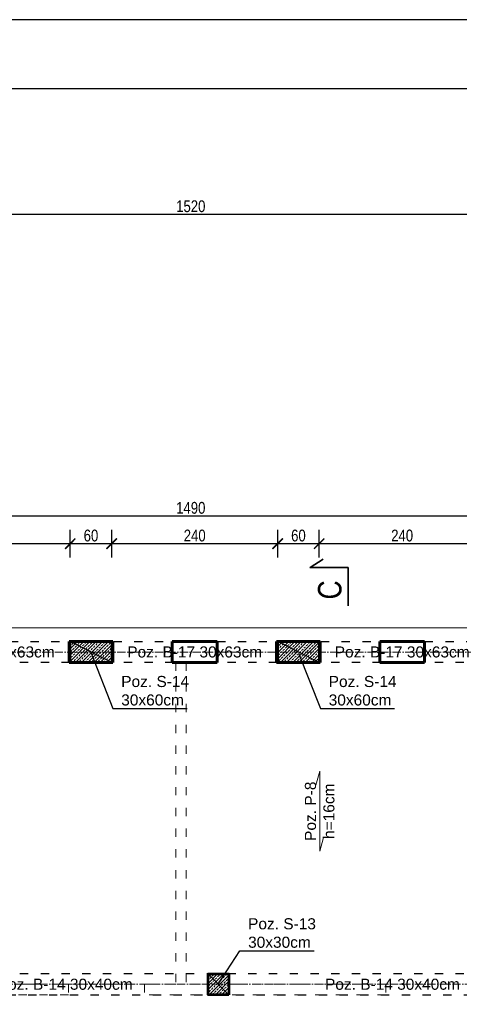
# Model space of a CAD drawing. Header units: inches. Extents: x 201967 to 338763, y -32705 to 30884.
# Tile 100 of 236: x 318047 to 318682, y 646 to 2069. Entities that reach past the tile are written whole.
import ezdxf

# ---------------------------------------------------------------- set-up
doc = ezdxf.new("R2010")
doc.units = ezdxf.units.IN
doc.header["$MEASUREMENT"] = 0
doc.linetypes.add('ACAD_ISO03W100', pattern=[30, 12, -18])
doc.linetypes.add('ACAD_ISO10W100', pattern=[18, 12, -3, 0, -3])
for name, color, linetype, lineweight in [('01 a1 KONSTRUKCJA żelebet', 200, 'Continuous', 53), ('01 b KONSTRUKCJA belki', 92, 'ACAD_ISO03W100', 30), ('01h1 KONSTRUKCJA pozycje stropy', 253, 'Continuous', 13), ('01h2 KONSTRUKCJA pozycje belki', 254, 'Continuous', 13), ('01h3 KONSTRUKCJA pozycje słupy', 252, 'Continuous', 13), ('02 b ściany dziłowe cienkie', 6, 'ACAD_ISO03W100', 13), ('11 OSIE ściany', 2, 'ACAD_ISO10W100', 5), ('90 WYMIAR', 155, 'Continuous', 9), ('91 PRZEKROJE', 7, 'Continuous', 35), ('_proj_SCHODY', 2, 'Continuous', 9), ('MURY konstrukcyjne', 70, 'Continuous', 60)]:
    doc.layers.add(name, color=color, linetype=linetype, lineweight=lineweight)
doc.styles.add('100 arial', font='arial.ttf', dxfattribs={"width": 0.8, "height": 17})
doc.styles.add('arialcce', font='arial.ttf')
doc.styles.add('OPIS', font='arial.ttf')
doc.styles.add('RomanS', font='romans.shx')
doc.dimstyles.new('100', dxfattribs={"dimscale": 10, "dimtxt": 17, "dimasz": 1.5, "dimexe": 2, "dimexo": 2, "dimgap": 0.3, "dimtad": 1, "dimdec": 1, "dimrnd": 0.5, "dimdsep": 46, "dimtxsty": '100 arial', "dimblk": 'ARCHTICK', "dimcen": 10, "dimclrd": 256, "dimclre": 256, "dimclrt": 256, "dimadec": 0, "dimazin": 0, "dimtfac": 1, "dimtdec": 1, "dimtix": 1, "dimtmove": 1, "dimatfit": 3, "dimfxl": 2, "dimfxlon": 1, "dimtolj": 1, "dimarcsym": 0})
doc.dimstyles.new('DIM100txt12', dxfattribs={"dimtxt": 12, "dimasz": 1.05, "dimexe": 0, "dimexo": 8, "dimgap": 4, "dimtad": 1, "dimdec": 7, "dimrnd": 0.5, "dimdsep": 46, "dimtxsty": 'RomanS', "dimblk1": 'DIM', "dimblk2": 'DIM', "dimsah": 1, "dimcen": 0.09, "dimse1": 1, "dimse2": 1, "dimclrt": 256, "dimadec": 1, "dimazin": 0, "dimtfac": 1, "dimtdec": 7, "dimtix": 1, "dimtofl": 0, "dimtmove": 2, "dimatfit": 3, "dimfxl": 1, "dimtolj": 1, "dimtzin": 0, "dimarcsym": 0})
pattern_1 = [(45, (0, -25), (-4.490128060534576, 4.490128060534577), []), (45, (4.490130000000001, -25), (-4.490128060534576, 4.490128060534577), [3.175, -1.5875])]

# ---------------------------------------------------------------- blocks, each defined once
blk = doc.blocks.new('1 osie 1 część BPPZ')
at = {"layer": '11 OSIE ściany'}
for p, q in [((-907.3999998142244, 230.0009718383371), (-4101.782290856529, 230.0009718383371)), ((-1237.399999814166, -249.9990929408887), (-4101.782290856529, -249.9990929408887))]:
    blk.add_line(p, q, dxfattribs=at)
blk = doc.blocks.new('*U1125')
at = {"lineweight": 5, "ltscale": 0.25}
h = blk.add_hatch(dxfattribs=at)
h.set_pattern_fill('ANSI33', color=5, style=0)
h.set_pattern_definition(pattern_1)
h.paths.add_polyline_path([(0, 0), (-4.973799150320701e-15, -60), (30, -60), (30, 0)])
blk.add_lwpolyline([(0, 0), (-4.973799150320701e-15, -60), (30, -60), (30, 0)], close=True)
at = {"layer": 'Defpoints'}
blk.add_line((0, 0), (30, -60), dxfattribs=at)
blk = doc.blocks.new('*U1121')
at = {"lineweight": 5, "ltscale": 0.25}
h = blk.add_hatch(dxfattribs=at)
h.set_pattern_fill('ANSI33', color=5, style=0)
h.set_pattern_definition(pattern_1)
h.paths.add_polyline_path([(0, 0), (-7.105427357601e-16, -30), (30, -30), (30, 0)])
blk.add_lwpolyline([(0, 0), (-7.105427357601e-16, -30), (30, -30), (30, 0)], close=True)
at = {"layer": 'Defpoints'}
blk.add_line((0, 0), (30, -30), dxfattribs=at)
blk = doc.blocks.new('1 słupy 1 pietro rozbudowa 2')
at = {"layer": '01 a1 KONSTRUKCJA żelebet', "xscale": -1, "rotation": 270}
for name, p in [('*U1125', (1210.657515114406, -15.00000000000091)), ('*U1125', (1510.657515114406, -15.00000000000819)), ('*U1121', (1380, -495.0000647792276))]:
    blk.add_blockref(name, p, dxfattribs=at)
blk = doc.blocks.new('*U1165')
at = {"layer": '91 PRZEKROJE'}
blk.add_lwpolyline([(-6680.216077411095, 15694.43516919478), (-6625.216077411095, 15694.43516919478), (-6625.216077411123, 15749.43516919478), (-6612.913920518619, 15730.59427239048)], dxfattribs=at)
at = {"layer": '91 PRZEKROJE', "color": 2, "insert": (-6671.162506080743, 15737.98818830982), "char_height": 34, "attachment_point": 1, "style": '100 arial'}
blk.add_mtext_dynamic_manual_height_columns('C', width=64.0781552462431, gutter_width=85, heights=[0], dxfattribs=at)
blk = doc.blocks.new('1 przekroje jagielońska')
at = {"layer": '91 PRZEKROJE', "rotation": 90}
blk.add_blockref('*U1165', (12125.51062797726, 6977.17410454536), dxfattribs=at)
blk = doc.blocks.new('DIM')
for p, q in [((7.275957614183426e-12, -13.00000000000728), (7.275957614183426e-12, 12.99999999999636)), ((8.000000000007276, -7.275957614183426e-12), (-7.999999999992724, -7.275957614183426e-12))]:
    blk.add_line(p, q)
at = {"const_width": 1.714285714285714}
blk.add_lwpolyline([(5.714285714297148, 5.714285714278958), (-5.71428571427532, -5.71428571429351)], dxfattribs=at)
blk = doc.blocks.new('_ARCHTICK')
at = {"color": 0, "linetype": 'ByBlock', "const_width": 0.15}
blk.add_lwpolyline([(-0.5, -0.5), (0.5, 0.5)], dxfattribs=at)
blk = doc.blocks.new('*D1776')
at = {"layer": '90 WYMIAR', "lineweight": -2, "transparency": 16777216}
for p, q in [((317534.1205437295, 1767.472764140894), (317534.1205437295, 1807.472764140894)), ((319054.1205437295, 1787.472764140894), (317534.1205437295, 1787.472764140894)), ((319054.1205437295, 1787.472764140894), (319054.1205437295, 1767.472764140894))]:
    blk.add_line(p, q, dxfattribs=at)
at = {"layer": 'Defpoints', "color": 0, "transparency": 16777216}
for p in [(319054.1205437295, 1795.280210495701), (317534.1205437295, 1787.472764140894), (317534.1205437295, 1288.780210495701)]:
    blk.add_point(p, dxfattribs=at)
at = {"layer": '90 WYMIAR', "lineweight": -2, "transparency": 16777216, "xscale": 15, "yscale": 15, "zscale": 15, "rotation": 180}
blk.add_blockref('_ARCHTICK', (317534.1205437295, 1787.472764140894), dxfattribs=at)
at = {"layer": '90 WYMIAR', "lineweight": -2, "transparency": 16777216, "xscale": 15, "yscale": 15, "zscale": 15}
blk.add_blockref('_ARCHTICK', (319054.1205437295, 1787.472764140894), dxfattribs=at)
at = {"layer": '90 WYMIAR', "transparency": 16777216, "insert": (318294.1205437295, 1799.152504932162), "char_height": 17, "attachment_point": 5, "style": '100 arial'}
blk.add_mtext('\\A1;1520', dxfattribs=at)
blk = doc.blocks.new('*D1827')
at = {"layer": '90 WYMIAR', "lineweight": -2, "transparency": 16777216}
for p, q in [((316776.7828983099, 1629.40739390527), (316736.7828983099, 1629.40739390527)), ((316756.7828983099, 1155.280210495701), (316756.7828983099, 1629.40739390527)), ((316776.7828983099, 1155.280210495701), (316736.7828983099, 1155.280210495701))]:
    blk.add_line(p, q, dxfattribs=at)
at = {"layer": 'Defpoints', "color": 0, "transparency": 16777216}
for p in [(316756.7828983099, 1629.40739390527), (319054.1205437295, 1629.407393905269), (316869.7382526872, 1155.280210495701)]:
    blk.add_point(p, dxfattribs=at)
at = {"layer": '90 WYMIAR', "lineweight": -2, "transparency": 16777216, "xscale": 15, "yscale": 15, "zscale": 15}
for p, rotation in [((316756.7828983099, 1629.40739390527), 90), ((316756.7828983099, 1155.280210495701), 270)]:
    blk.add_blockref('_ARCHTICK', p, dxfattribs=dict(at, rotation=rotation))
at = {"layer": '90 WYMIAR', "transparency": 16777216, "insert": (316745.2828983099, 1392.343802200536), "char_height": 17, "attachment_point": 5, "rotation": 90, "style": '100 arial'}
blk.add_mtext('\\A1;474', dxfattribs=at)
blk = doc.blocks.new('*D1791')
at = {"layer": '90 WYMIAR', "lineweight": -2, "transparency": 16777216}
for p, q in [((318479.7780588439, 1291.786158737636), (318479.7780588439, 1331.786158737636)), ((318719.7780588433, 1291.786158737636), (318719.7780588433, 1331.786158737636)), ((318719.7780588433, 1311.786158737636), (318479.7780588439, 1311.786158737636))]:
    blk.add_line(p, q, dxfattribs=at)
at = {"layer": 'Defpoints', "color": 0, "transparency": 16777216}
for p in [(318479.7780588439, 1311.786158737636), (318479.7780588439, 1170.280210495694), (318719.7780588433, 1170.280210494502)]:
    blk.add_point(p, dxfattribs=at)
at = {"layer": '90 WYMIAR', "lineweight": -2, "transparency": 16777216, "xscale": 15, "yscale": 15, "zscale": 15, "rotation": 180}
blk.add_blockref('_ARCHTICK', (318479.7780588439, 1311.786158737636), dxfattribs=at)
at = {"layer": '90 WYMIAR', "lineweight": -2, "transparency": 16777216, "xscale": 15, "yscale": 15, "zscale": 15}
blk.add_blockref('_ARCHTICK', (318719.7780588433, 1311.786158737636), dxfattribs=at)
at = {"layer": '90 WYMIAR', "transparency": 16777216, "insert": (318599.7780588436, 1323.465899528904), "char_height": 17, "attachment_point": 5, "style": '100 arial'}
blk.add_mtext('\\A1;240', dxfattribs=at)
blk = doc.blocks.new('*D1792')
at = {"layer": '90 WYMIAR', "lineweight": -2, "transparency": 16777216}
for p, q in [((318419.7780588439, 1291.786158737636), (318419.7780588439, 1331.786158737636)), ((318479.7780588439, 1291.786158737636), (318479.7780588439, 1331.786158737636)), ((318479.7780588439, 1311.786158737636), (318419.7780588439, 1311.786158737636))]:
    blk.add_line(p, q, dxfattribs=at)
at = {"layer": 'Defpoints', "color": 0, "transparency": 16777216}
for p in [(318419.7780588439, 1311.786158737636), (318419.7780588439, 1170.280210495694), (318479.7780588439, 1170.280210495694)]:
    blk.add_point(p, dxfattribs=at)
at = {"layer": '90 WYMIAR', "lineweight": -2, "transparency": 16777216, "xscale": 15, "yscale": 15, "zscale": 15, "rotation": 180}
blk.add_blockref('_ARCHTICK', (318419.7780588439, 1311.786158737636), dxfattribs=at)
at = {"layer": '90 WYMIAR', "lineweight": -2, "transparency": 16777216, "xscale": 15, "yscale": 15, "zscale": 15}
blk.add_blockref('_ARCHTICK', (318479.7780588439, 1311.786158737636), dxfattribs=at)
at = {"layer": '90 WYMIAR', "transparency": 16777216, "insert": (318449.7780588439, 1323.465899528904), "char_height": 17, "attachment_point": 5, "style": '100 arial'}
blk.add_mtext('\\A1;60', dxfattribs=at)
blk = doc.blocks.new('*D1793')
at = {"layer": '90 WYMIAR', "lineweight": -2, "transparency": 16777216}
for p, q in [((318179.7780588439, 1291.786158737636), (318179.7780588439, 1331.786158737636)), ((318419.7780588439, 1291.786158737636), (318419.7780588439, 1331.786158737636)), ((318419.7780588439, 1311.786158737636), (318179.7780588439, 1311.786158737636))]:
    blk.add_line(p, q, dxfattribs=at)
at = {"layer": 'Defpoints', "color": 0, "transparency": 16777216}
for p in [(318179.7780588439, 1311.786158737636), (318179.7780588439, 1170.280210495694), (318419.7780588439, 1170.280210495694)]:
    blk.add_point(p, dxfattribs=at)
at = {"layer": '90 WYMIAR', "lineweight": -2, "transparency": 16777216, "xscale": 15, "yscale": 15, "zscale": 15, "rotation": 180}
blk.add_blockref('_ARCHTICK', (318179.7780588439, 1311.786158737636), dxfattribs=at)
at = {"layer": '90 WYMIAR', "lineweight": -2, "transparency": 16777216, "xscale": 15, "yscale": 15, "zscale": 15}
blk.add_blockref('_ARCHTICK', (318419.7780588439, 1311.786158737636), dxfattribs=at)
at = {"layer": '90 WYMIAR', "transparency": 16777216, "insert": (318299.7780588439, 1323.465899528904), "char_height": 17, "attachment_point": 5, "style": '100 arial'}
blk.add_mtext('\\A1;240', dxfattribs=at)
blk = doc.blocks.new('*D1794')
at = {"layer": '90 WYMIAR', "lineweight": -2, "transparency": 16777216}
for p, q in [((318119.7780588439, 1291.786158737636), (318119.7780588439, 1331.786158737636)), ((318179.7780588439, 1291.786158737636), (318179.7780588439, 1331.786158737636)), ((318179.7780588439, 1311.786158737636), (318119.7780588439, 1311.786158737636))]:
    blk.add_line(p, q, dxfattribs=at)
at = {"layer": 'Defpoints', "color": 0, "transparency": 16777216}
for p in [(318119.7780588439, 1311.786158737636), (318119.7780588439, 1170.280210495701), (318179.7780588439, 1170.280210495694)]:
    blk.add_point(p, dxfattribs=at)
at = {"layer": '90 WYMIAR', "lineweight": -2, "transparency": 16777216, "xscale": 15, "yscale": 15, "zscale": 15, "rotation": 180}
blk.add_blockref('_ARCHTICK', (318119.7780588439, 1311.786158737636), dxfattribs=at)
at = {"layer": '90 WYMIAR', "lineweight": -2, "transparency": 16777216, "xscale": 15, "yscale": 15, "zscale": 15}
blk.add_blockref('_ARCHTICK', (318179.7780588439, 1311.786158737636), dxfattribs=at)
at = {"layer": '90 WYMIAR', "transparency": 16777216, "insert": (318149.7780588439, 1323.465899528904), "char_height": 17, "attachment_point": 5, "style": '100 arial'}
blk.add_mtext('\\A1;60', dxfattribs=at)
blk = doc.blocks.new('*D1795')
at = {"layer": '90 WYMIAR', "lineweight": -2, "transparency": 16777216}
for p, q in [((317879.7780588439, 1291.786158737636), (317879.7780588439, 1331.786158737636)), ((318119.7780588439, 1291.786158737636), (318119.7780588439, 1331.786158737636)), ((318119.7780588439, 1311.786158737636), (317879.7780588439, 1311.786158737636))]:
    blk.add_line(p, q, dxfattribs=at)
at = {"layer": 'Defpoints', "color": 0, "transparency": 16777216}
for p in [(317879.7780588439, 1311.786158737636), (317879.7780588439, 1170.280210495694), (318119.7780588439, 1170.280210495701)]:
    blk.add_point(p, dxfattribs=at)
at = {"layer": '90 WYMIAR', "lineweight": -2, "transparency": 16777216, "xscale": 15, "yscale": 15, "zscale": 15, "rotation": 180}
blk.add_blockref('_ARCHTICK', (317879.7780588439, 1311.786158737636), dxfattribs=at)
at = {"layer": '90 WYMIAR', "lineweight": -2, "transparency": 16777216, "xscale": 15, "yscale": 15, "zscale": 15}
blk.add_blockref('_ARCHTICK', (318119.7780588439, 1311.786158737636), dxfattribs=at)
at = {"layer": '90 WYMIAR', "transparency": 16777216, "insert": (317999.7780588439, 1323.465899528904), "char_height": 17, "attachment_point": 5, "style": '100 arial'}
blk.add_mtext('\\A1;240', dxfattribs=at)
blk = doc.blocks.new('*D1772')
at = {"layer": '90 WYMIAR', "lineweight": -2, "transparency": 16777216}
for p, q in [((317549.1205437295, 1331.786158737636), (317549.1205437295, 1371.786158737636)), ((319039.1205437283, 1331.786158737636), (319039.1205437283, 1371.786158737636)), ((317549.1205437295, 1351.786158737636), (319039.1205437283, 1351.786158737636))]:
    blk.add_line(p, q, dxfattribs=at)
at = {"layer": 'Defpoints', "color": 0, "transparency": 16777216}
for p in [(319039.1205437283, 1351.786158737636), (319039.1205437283, 1170.280210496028), (317549.1205437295, 1140.280210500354)]:
    blk.add_point(p, dxfattribs=at)
at = {"layer": '90 WYMIAR', "lineweight": -2, "transparency": 16777216, "xscale": 15, "yscale": 15, "zscale": 15, "rotation": 180}
blk.add_blockref('_ARCHTICK', (317549.1205437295, 1351.786158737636), dxfattribs=at)
at = {"layer": '90 WYMIAR', "lineweight": -2, "transparency": 16777216, "xscale": 15, "yscale": 15, "zscale": 15}
blk.add_blockref('_ARCHTICK', (319039.1205437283, 1351.786158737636), dxfattribs=at)
at = {"layer": '90 WYMIAR', "transparency": 16777216, "insert": (318294.1205437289, 1363.465899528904), "char_height": 17, "attachment_point": 5, "style": '100 arial'}
blk.add_mtext('\\A1;1490', dxfattribs=at)

msp = doc.modelspace()

# ---------------------------------------------------------------- linework, layer by layer
at = {"layer": '01 b KONSTRUKCJA belki'}
for points in [[(319019.1205437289, 1140.280147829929), (317132.2780588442, 1140.280147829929), (317132.2780588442, 1170.280147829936), (319019.1205437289, 1170.280147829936)], [(317549.1205437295, 660.2801457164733), (319649.1205437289, 660.2801457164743), (319649.1205437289, 690.2801457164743), (317549.1205437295, 690.2801457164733)]]:
    msp.add_lwpolyline(points, close=True, dxfattribs=at)
at = {"layer": '01h1 KONSTRUKCJA pozycje stropy'}
msp.add_lwpolyline([(318485.9857104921, 887.5715005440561), (318480.5560550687, 867.4118638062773), (318480.5560550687, 983.1484276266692), (318475.1263996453, 962.9887908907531)], dxfattribs=at)
at = {"layer": '02 b ściany dziłowe cienkie'}
for p, q in [((318272.3382428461, 1140.280210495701), (318272.3382428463, 675.2801457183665)), ((318287.3338873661, 1140.280210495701), (318287.6107144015, 675.2803079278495)), ((318117.1246251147, 675.2801457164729), (317846.3382428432, 675.2801457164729)), ((318117.1246251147, 675.2801457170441), (318117.1246251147, 660.2801457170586)), ((318272.3382428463, 675.2801457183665), (318227.1246251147, 675.280145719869)), ((318227.1246251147, 675.2801457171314), (318227.1246251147, 660.2801457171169)), ((318575.9468778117, 675.4519622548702), (318287.338242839, 675.2801457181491)), ((318575.9468778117, 675.2801457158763), (318575.9468778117, 660.2801457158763)), ((318117.1246251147, 660.2801457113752), (317779.016198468, 660.2801457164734)), ((318575.9468778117, 660.2801457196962), (318227.1246251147, 660.2801457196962))]:
    msp.add_line(p, q, dxfattribs=at)
at = {"layer": '_proj_SCHODY', "color": 2}
msp.add_lwpolyline([(319019.1205437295, 1663.191687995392), (319999.1205437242, 1692.587980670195), (319999.1205437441, 960.323566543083), (321822.9710552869, 960.2802062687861), (322125.462138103, -587.0182261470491), (322125.4667548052, -1750.114870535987), (320936.5205435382, -1750.119589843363), (320936.7382526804, -903.7197916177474), (319670.7382526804, -903.7196400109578), (319670.7457617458, -805.719794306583), (316934.7382526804, -805.7197916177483), (316934.7382526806, 1190.280147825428), (319019.1205437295, 1190.280147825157)], close=True, dxfattribs=at)
at = {"layer": 'Defpoints'}
for points in [[(316578.4264551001, -2131.27802713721), (324078.4264551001, -2131.27802713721), (324078.4264551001, 2068.72197286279), (316578.4264551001, 2068.72197286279)], [(316678.4264551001, -2031.27802713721), (323978.4264551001, -2031.27802713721), (323978.4264551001, 1968.72197286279), (316678.4264551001, 1968.72197286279)]]:
    msp.add_lwpolyline(points, close=True, dxfattribs=at)
at = {"layer": 'MURY konstrukcyjne'}
for p, q in [((318118.2780588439, 1140.280210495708), (318118.2780588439, 1170.280147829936)), ((318181.2780588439, 1140.280210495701), (318181.2780588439, 1170.280147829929)), ((318267.2780588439, 1140.280210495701), (318267.2780588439, 1170.280147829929)), ((318332.2780588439, 1140.280210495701), (318332.2780588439, 1170.280147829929)), ((318418.2780588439, 1140.280210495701), (318418.2780588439, 1170.280147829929)), ((318481.2780588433, 1140.280210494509), (318481.2780588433, 1170.280147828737)), ((318567.2780588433, 1140.280210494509), (318567.2780588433, 1170.280147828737)), ((318632.2780588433, 1140.280210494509), (318632.2780588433, 1170.280147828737))]:
    msp.add_line(p, q, dxfattribs=at)
for points in [[(318181.2780588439, 1170.280147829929), (318118.2780588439, 1170.280147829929)], [(318332.2780588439, 1170.280147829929), (318267.2780588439, 1170.280147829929)], [(318481.2780588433, 1170.280147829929), (318418.2780588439, 1170.280147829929)], [(318632.2780588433, 1170.280147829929), (318567.2780588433, 1170.280147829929)], [(318118.2780588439, 1140.280210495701), (318181.2780588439, 1140.280210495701)], [(318267.2780588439, 1140.280210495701), (318332.2780588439, 1140.280210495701)], [(318418.2780588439, 1140.280210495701), (318481.2780588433, 1140.280210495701)], [(318567.2780588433, 1140.280210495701), (318632.2780588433, 1140.280210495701)]]:
    msp.add_lwpolyline(points, dxfattribs=at)

# ---------------------------------------------------------------- block references
at = {"layer": '01 a1 KONSTRUKCJA żelebet'}
msp.add_blockref('1 słupy 1 pietro rozbudowa 2', (316969.1205437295, 1155.280210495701), dxfattribs=at)
at = {"layer": '11 OSIE ściany'}
msp.add_blockref('1 osie 1 część BPPZ', (320971.5205435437, 925.2792386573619), dxfattribs=at)
at = {"layer": '91 PRZEKROJE'}
msp.add_blockref('1 przekroje jagielońska', (322090.5205435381, 925.2792386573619), dxfattribs=at)

# ---------------------------------------------------------------- texts
at = {"layer": '01h1 KONSTRUKCJA pozycje stropy', "insert": (318480.5560550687, 925.2801457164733), "char_height": 16, "attachment_point": 5, "rotation": 90.00000000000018, "style": 'arialcce'}
msp.add_mtext('Poz. P-8\\Ph=16cm', dxfattribs=at)
at = {"layer": '01h2 KONSTRUKCJA pozycje belki', "char_height": 16, "attachment_point": 5, "style": 'OPIS'}
for s, insert in [('Poz. B-17 30x63cm', (317999.7780588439, 1155.280210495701)), ('Poz. B-17 30x63cm', (318299.7780588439, 1155.280210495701)), ('Poz. B-17 30x63cm', (318599.7780588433, 1155.280210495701)), ('Poz. B-14 30x40cm', (318112.5238951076, 675.2801457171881)), ('Poz. B-14 30x40cm', (318585.7354571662, 675.2801457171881))]:
    msp.add_mtext(s, dxfattribs=dict(at, insert=insert))
at = {"layer": '01h3 KONSTRUKCJA pozycje słupy', "char_height": 16, "attachment_point": 4, "style": 'OPIS'}
for s, insert in [('Poz. S-14\\P30x60cm', (318193.5330089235, 1099.265212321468)), ('Poz. S-14\\P30x60cm', (318493.5330089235, 1099.265212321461)), ('Poz. S-13\\P30x30cm', (318376.9633639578, 749.2930465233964))]:
    msp.add_mtext(s, dxfattribs=dict(at, insert=insert))

# ---------------------------------------------------------------- dimensions: what is measured, and where the dimension line sits
at = {"layer": '90 WYMIAR'}
for base, p1, p2, picture, middle in [((317534.1205437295, 1787.472764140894), (319054.1205437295, 1795.280210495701), (317534.1205437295, 1288.780210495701), '*D1776', (318294.1205437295, 1799.152504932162)), ((319039.1205437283, 1351.786158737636), (317549.1205437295, 1140.280210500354), (319039.1205437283, 1170.280210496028), '*D1772', (318294.1205437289, 1363.465899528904)), ((317879.7780588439, 1311.786158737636), (318119.7780588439, 1170.280210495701), (317879.7780588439, 1170.280210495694), '*D1795', (317999.7780588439, 1323.465899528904)), ((318119.7780588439, 1311.786158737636), (318179.7780588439, 1170.280210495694), (318119.7780588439, 1170.280210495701), '*D1794', (318149.7780588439, 1323.465899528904)), ((318179.7780588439, 1311.786158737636), (318419.7780588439, 1170.280210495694), (318179.7780588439, 1170.280210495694), '*D1793', (318299.7780588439, 1323.465899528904)), ((318419.7780588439, 1311.786158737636), (318479.7780588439, 1170.280210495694), (318419.7780588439, 1170.280210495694), '*D1792', (318449.7780588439, 1323.465899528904)), ((318479.7780588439, 1311.786158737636), (318719.7780588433, 1170.280210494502), (318479.7780588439, 1170.280210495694), '*D1791', (318599.7780588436, 1323.465899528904))]:
    dim = msp.add_linear_dim(base=base, p1=p1, p2=p2, dimstyle='100', dxfattribs=at)
    dim.commit()
    dim.dimension.update_dxf_attribs({"geometry": picture, "text_midpoint": middle})
dim = msp.add_linear_dim(base=(316756.7828983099, 1629.40739390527), p1=(316869.7382526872, 1155.280210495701), p2=(319054.1205437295, 1629.407393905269), angle=90, dimstyle='100', dxfattribs=at)
dim.commit()
dim.dimension.update_dxf_attribs({"geometry": '*D1827', "text_midpoint": (316745.2828983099, 1392.343802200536)})

# ---------------------------------------------------------------- leaders
at = {"layer": '01h3 KONSTRUKCJA pozycje słupy', "annotation_type": 0, "has_hookline": 1, "hookline_direction": 0}
for points, text_width in [([(318150.0785698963, 1153.647296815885), (318181.5330089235, 1073.620828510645), (318189.5330089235, 1073.620828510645)], 95.34515688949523), ([(318450.0785698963, 1153.647296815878), (318481.5330089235, 1073.620828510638), (318489.5330089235, 1073.620828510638)], 95.34515688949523), ([(318333.5089249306, 675.3117142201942), (318364.9633639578, 723.6486627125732), (318372.9633639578, 723.6486627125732)], 95.41064120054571)]:
    msp.add_leader(points, dimstyle='DIM100txt12', override={"dimasz": 8, "dimgap": 4, "dimtad": 1}, dxfattribs=dict(at, text_width=text_width))

doc.saveas('drawing.dxf')
